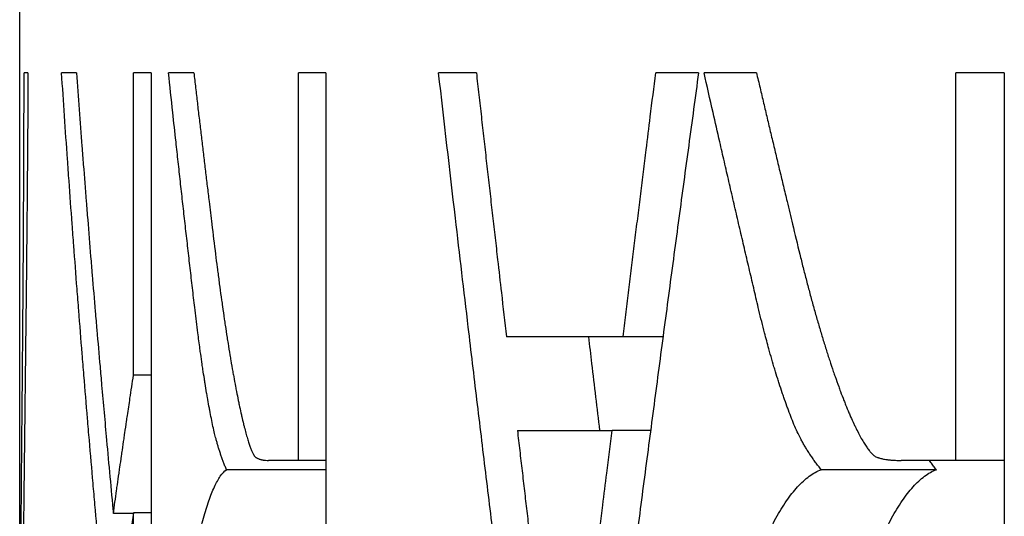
# Model space of a CAD drawing. Header units: millimetres. Extents: x 226749 to 325316, y -44191 to 40236.
# Tile 126 of 164: x 294112.74 to 294116.69, y 13238.53 to 13240.52. Entities that reach past the tile are written whole.
import ezdxf

# ---------------------------------------------------------------- set-up
doc = ezdxf.new("R2010")
doc.units = ezdxf.units.MM
doc.header["$LTSCALE"] = 100
doc.layers.add('K_URZĄDZENIA', color=4, linetype='Continuous')

# ---------------------------------------------------------------- blocks, each defined once
blk = doc.blocks.new('ZBIORNIK_RZUT')
at = {"layer": 'K_URZĄDZENIA'}
for p, q in [((148933.7861, 96511.6861), (148933.7861, 96511.4915)), ((148933.7861, 96511.6861), (148937.2861, 96511.6861)), ((148935.3414, 96511.6861), (148935.3414, 96511.4915)), ((148935.3414, 96511.4915), (148933.7861, 96511.4915)), ((148935.3414, 96511.4915), (148935.3414, 96511.2724)), ((148935.3788, 96511.4137), (148935.3788, 96510.9522)), ((148933.7861, 96510.6927), (148933.7861, 96510.4826)), ((148933.7861, 96510.4607), (148933.7861, 96510.2891)), ((148934.8452, 96510.3181), (148934.8452, 96510.1586)), ((148935.2214, 96510.2684), (148935.2214, 96510.1141)), ((148934.8452, 96510.1586), (148934.8452, 96509.6908)), ((148935.2214, 96509.7346), (148935.2214, 96510.1141)), ((148933.7861, 96509.5702), (148933.7861, 96509.4187)), ((148933.7861, 96508.9666), (148933.7861, 96508.8574)), ((148933.7861, 96508.9666), (148937.2861, 96508.9666)), ((148935.3414, 96508.9666), (148935.3414, 96508.8574)), ((148935.3788, 96508.9666), (148935.3788, 96508.5685)), ((148935.3414, 96508.8574), (148933.7861, 96508.8574)), ((148935.3414, 96508.8574), (148935.3414, 96508.7376)), ((148933.7861, 96508.4376), (148933.7861, 96508.3361)), ((148933.7861, 96508.2668), (148933.7861, 96508.1959)), ((148933.7861, 96508.2668), (148937.2861, 96508.2668)), ((148934.9999, 96508.2668), (148934.9999, 96508.1959)), ((148935.5522, 96508.2668), (148935.5522, 96508.1959)), ((148934.9999, 96508.1959), (148933.7861, 96508.1959)), ((148937.2861, 96508.1959), (148935.5522, 96508.1959)), ((148935.5548, 96508.1955), (148935.5548, 96508.1152)), ((148933.7861, 96507.967), (148933.7861, 96507.9078)), ((148933.7861, 96507.7727), (148933.7861, 96507.7574)), ((148936.7637, 96507.7398), (148923.8475, 96507.7398))]:
    blk.add_line(p, q, dxfattribs=at)
for points, knots in [([(148935.3788, 96511.4137), (148935.3739, 96511.4099), (148935.369, 96511.4061), (148935.3641, 96511.4024), (148935.3592, 96511.3988), (148935.3543, 96511.3952), (148935.3495, 96511.3917), (148935.347, 96511.3899), (148935.3446, 96511.3882), (148935.3422, 96511.3864), (148935.3419, 96511.3862), (148935.3417, 96511.3861), (148935.3414, 96511.3859)], [0, 0, 0, 0, 0.0833333, 0.0833333, 0.0833333, 0.1666667, 0.1666667, 0.1666667, 0.2083333, 0.2083333, 0.2083333, 0.2128074, 0.2128074, 0.2128074, 0.2128074]), ([(148935.7416, 96511.16), (148935.7261, 96511.1656), (148935.7109, 96511.1715), (148935.696, 96511.1775), (148935.6814, 96511.1834), (148935.667, 96511.1894), (148935.653, 96511.1956), (148935.625, 96511.208), (148935.5984, 96511.221), (148935.5735, 96511.2345), (148935.561, 96511.2412), (148935.549, 96511.2481), (148935.5375, 96511.2551), (148935.5144, 96511.269), (148935.4932, 96511.2834), (148935.4742, 96511.2981), (148935.4647, 96511.3055), (148935.4558, 96511.3129), (148935.4474, 96511.3205), (148935.4308, 96511.3355), (148935.4165, 96511.3509), (148935.4049, 96511.3665), (148935.3934, 96511.382), (148935.3845, 96511.3978), (148935.3788, 96511.4137)], [0.4993919, 0.4993919, 0.4993919, 0.4993919, 0.5416667, 0.5416667, 0.5416667, 0.5833333, 0.5833333, 0.5833333, 0.6666667, 0.6666667, 0.6666667, 0.7083333, 0.7083333, 0.7083333, 0.7916667, 0.7916667, 0.7916667, 0.8333333, 0.8333333, 0.8333333, 0.9166667, 0.9166667, 0.9166667, 1, 1, 1, 1]), ([(148935.3254, 96511.169), (148935.3263, 96511.1708), (148935.3271, 96511.1726), (148935.328, 96511.1746), (148935.3288, 96511.1765), (148935.3295, 96511.1786), (148935.3303, 96511.1807), (148935.3307, 96511.1818), (148935.331, 96511.1828), (148935.3314, 96511.184), (148935.3321, 96511.1862), (148935.3327, 96511.1885), (148935.3334, 96511.1909), (148935.3337, 96511.1921), (148935.334, 96511.1933), (148935.3343, 96511.1946), (148935.3349, 96511.1971), (148935.3354, 96511.1997), (148935.336, 96511.2024), (148935.3362, 96511.2037), (148935.3365, 96511.2051), (148935.3367, 96511.2064), (148935.3372, 96511.2092), (148935.3376, 96511.2121), (148935.338, 96511.2151), (148935.3382, 96511.2165), (148935.3384, 96511.218), (148935.3386, 96511.2196), (148935.339, 96511.2226), (148935.3393, 96511.2258), (148935.3396, 96511.229), (148935.3398, 96511.2306), (148935.3399, 96511.2323), (148935.34, 96511.234), (148935.3404, 96511.239), (148935.3407, 96511.2442), (148935.341, 96511.2496), (148935.3413, 96511.2568), (148935.3414, 96511.2644), (148935.3414, 96511.2724)], [0, 0, 0, 0, 0.083333, 0.083333, 0.083333, 0.166667, 0.166667, 0.166667, 0.208333, 0.208333, 0.208333, 0.291667, 0.291667, 0.291667, 0.333333, 0.333333, 0.333333, 0.416667, 0.416667, 0.416667, 0.458333, 0.458333, 0.458333, 0.541667, 0.541667, 0.541667, 0.583333, 0.583333, 0.583333, 0.666667, 0.666667, 0.666667, 0.708333, 0.708333, 0.708333, 0.833333, 0.833333, 0.833333, 1, 1, 1, 1]), ([(148934.5144, 96510.8665), (148934.5319, 96510.8708), (148934.5495, 96510.8752), (148934.567, 96510.8796), (148934.5846, 96510.884), (148934.6021, 96510.8885), (148934.6196, 96510.8931), (148934.6284, 96510.8953), (148934.6371, 96510.8976), (148934.6459, 96510.8999), (148934.6633, 96510.9046), (148934.6807, 96510.9092), (148934.6979, 96510.9139), (148934.7065, 96510.9163), (148934.7151, 96510.9186), (148934.7236, 96510.921), (148934.7407, 96510.9258), (148934.7576, 96510.9305), (148934.7744, 96510.9353), (148934.7827, 96510.9377), (148934.791, 96510.9402), (148934.7993, 96510.9426), (148934.8158, 96510.9474), (148934.8321, 96510.9522), (148934.8481, 96510.9571), (148934.8561, 96510.9595), (148934.8641, 96510.962), (148934.872, 96510.9644), (148934.8877, 96510.9693), (148934.9032, 96510.9741), (148934.9183, 96510.979), (148934.9259, 96510.9814), (148934.9334, 96510.9838), (148934.9408, 96510.9863), (148934.9556, 96510.9911), (148934.9701, 96510.9959), (148934.9843, 96511.0008), (148934.9913, 96511.0032), (148934.9983, 96511.0056), (148935.0052, 96511.008), (148935.0189, 96511.0128), (148935.0323, 96511.0175), (148935.0453, 96511.0223), (148935.0518, 96511.0246), (148935.0581, 96511.027), (148935.0644, 96511.0293), (148935.077, 96511.034), (148935.0892, 96511.0387), (148935.1009, 96511.0433), (148935.1067, 96511.0456), (148935.1125, 96511.0478), (148935.1182, 96511.0501), (148935.1294, 96511.0547), (148935.1403, 96511.0591), (148935.1507, 96511.0636), (148935.1559, 96511.0658), (148935.161, 96511.068), (148935.166, 96511.0702), (148935.1759, 96511.0745), (148935.1854, 96511.0788), (148935.1944, 96511.083), (148935.1989, 96511.0851), (148935.2033, 96511.0872), (148935.2076, 96511.0893), (148935.2162, 96511.0934), (148935.2243, 96511.0975), (148935.2319, 96511.1015), (148935.2357, 96511.1034), (148935.2394, 96511.1054), (148935.243, 96511.1073), (148935.2502, 96511.1112), (148935.2569, 96511.115), (148935.2631, 96511.1187), (148935.2662, 96511.1205), (148935.2692, 96511.1223), (148935.2721, 96511.1241), (148935.2778, 96511.1277), (148935.2831, 96511.1312), (148935.288, 96511.1345), (148935.2904, 96511.1362), (148935.2927, 96511.1379), (148935.2949, 96511.1395), (148935.2993, 96511.1427), (148935.3033, 96511.1458), (148935.3068, 96511.1489), (148935.3086, 96511.1504), (148935.3102, 96511.1518), (148935.3118, 96511.1533), (148935.3141, 96511.1554), (148935.3162, 96511.1575), (148935.318, 96511.1595), (148935.3186, 96511.1602), (148935.3192, 96511.1609), (148935.3198, 96511.1615), (148935.3209, 96511.1628), (148935.322, 96511.1641), (148935.3229, 96511.1654), (148935.3238, 96511.1666), (148935.3247, 96511.1678), (148935.3254, 96511.169)], [0, 0, 0, 0, 0.041667, 0.041667, 0.041667, 0.083333, 0.083333, 0.083333, 0.104167, 0.104167, 0.104167, 0.145833, 0.145833, 0.145833, 0.166667, 0.166667, 0.166667, 0.208333, 0.208333, 0.208333, 0.229167, 0.229167, 0.229167, 0.270833, 0.270833, 0.270833, 0.291667, 0.291667, 0.291667, 0.333333, 0.333333, 0.333333, 0.354167, 0.354167, 0.354167, 0.395833, 0.395833, 0.395833, 0.416667, 0.416667, 0.416667, 0.458333, 0.458333, 0.458333, 0.479167, 0.479167, 0.479167, 0.520833, 0.520833, 0.520833, 0.541667, 0.541667, 0.541667, 0.583333, 0.583333, 0.583333, 0.604167, 0.604167, 0.604167, 0.645833, 0.645833, 0.645833, 0.666667, 0.666667, 0.666667, 0.708333, 0.708333, 0.708333, 0.729167, 0.729167, 0.729167, 0.770833, 0.770833, 0.770833, 0.791667, 0.791667, 0.791667, 0.833333, 0.833333, 0.833333, 0.854167, 0.854167, 0.854167, 0.895833, 0.895833, 0.895833, 0.916667, 0.916667, 0.916667, 0.947917, 0.947917, 0.947917, 0.958333, 0.958333, 0.958333, 0.979167, 0.979167, 0.979167, 1, 1, 1, 1]), ([(148935.3788, 96510.9522), (148935.3739, 96510.9483), (148935.369, 96510.9445), (148935.3641, 96510.9408), (148935.3592, 96510.9371), (148935.3543, 96510.9334), (148935.3495, 96510.9299), (148935.347, 96510.9281), (148935.3446, 96510.9263), (148935.3422, 96510.9246), (148935.3373, 96510.9211), (148935.3325, 96510.9177), (148935.3276, 96510.9144), (148935.3252, 96510.9127), (148935.3228, 96510.9111), (148935.3204, 96510.9094), (148935.3155, 96510.9062), (148935.3107, 96510.903), (148935.3059, 96510.8999), (148935.3034, 96510.8984), (148935.301, 96510.8969), (148935.2986, 96510.8953), (148935.2938, 96510.8923), (148935.289, 96510.8894), (148935.2842, 96510.8865), (148935.2818, 96510.8851), (148935.2794, 96510.8837), (148935.277, 96510.8823), (148935.2722, 96510.8795), (148935.2674, 96510.8768), (148935.2626, 96510.8742), (148935.2602, 96510.8729), (148935.2578, 96510.8716), (148935.2554, 96510.8703), (148935.2482, 96510.8665), (148935.241, 96510.8628), (148935.2339, 96510.8593), (148935.2243, 96510.8547), (148935.2148, 96510.8503), (148935.2054, 96510.8463)], [0, 0, 0, 0, 0.083333, 0.083333, 0.083333, 0.166667, 0.166667, 0.166667, 0.208333, 0.208333, 0.208333, 0.291667, 0.291667, 0.291667, 0.333333, 0.333333, 0.333333, 0.416667, 0.416667, 0.416667, 0.458333, 0.458333, 0.458333, 0.541667, 0.541667, 0.541667, 0.583333, 0.583333, 0.583333, 0.666667, 0.666667, 0.666667, 0.708333, 0.708333, 0.708333, 0.833333, 0.833333, 0.833333, 1, 1, 1, 1]), ([(148936.3311, 96510.5843), (148936.3156, 96510.5843), (148936.2998, 96510.5846), (148936.2838, 96510.5852), (148936.2678, 96510.5858), (148936.2516, 96510.5866), (148936.2352, 96510.5878), (148936.2271, 96510.5884), (148936.2189, 96510.589), (148936.2106, 96510.5898), (148936.1859, 96510.5919), (148936.1609, 96510.5947), (148936.1357, 96510.5981), (148936.1189, 96510.6003), (148936.1021, 96510.6028), (148936.0852, 96510.6056), (148936.0514, 96510.6111), (148936.0176, 96510.6176), (148935.9839, 96510.6249), (148935.9671, 96510.6286), (148935.9503, 96510.6325), (148935.9336, 96510.6366), (148935.9003, 96510.6449), (148935.8673, 96510.654), (148935.8351, 96510.6638), (148935.819, 96510.6688), (148935.803, 96510.6739), (148935.7873, 96510.6792), (148935.7559, 96510.6898), (148935.7254, 96510.7011), (148935.696, 96510.7131), (148935.6814, 96510.719), (148935.667, 96510.7252), (148935.653, 96510.7314), (148935.625, 96510.744), (148935.5984, 96510.7571), (148935.5735, 96510.7708), (148935.561, 96510.7776), (148935.549, 96510.7845), (148935.5375, 96510.7916), (148935.5144, 96510.8057), (148935.4932, 96510.8203), (148935.4742, 96510.8352), (148935.4647, 96510.8426), (148935.4558, 96510.8502), (148935.4474, 96510.8578), (148935.4308, 96510.8731), (148935.4165, 96510.8886), (148935.4049, 96510.9044), (148935.3934, 96510.9201), (148935.3845, 96510.9361), (148935.3788, 96510.9522)], [0, 0, 0, 0, 0.041667, 0.041667, 0.041667, 0.083333, 0.083333, 0.083333, 0.104167, 0.104167, 0.104167, 0.166667, 0.166667, 0.166667, 0.208333, 0.208333, 0.208333, 0.291667, 0.291667, 0.291667, 0.333333, 0.333333, 0.333333, 0.416667, 0.416667, 0.416667, 0.458333, 0.458333, 0.458333, 0.541667, 0.541667, 0.541667, 0.583333, 0.583333, 0.583333, 0.666667, 0.666667, 0.666667, 0.708333, 0.708333, 0.708333, 0.791667, 0.791667, 0.791667, 0.833333, 0.833333, 0.833333, 0.916667, 0.916667, 0.916667, 1, 1, 1, 1]), ([(148933.7861, 96510.6927), (148933.8064, 96510.6974), (148933.8266, 96510.7022), (148933.8468, 96510.707), (148933.8671, 96510.7117), (148933.8873, 96510.7165), (148933.9075, 96510.7213), (148933.9176, 96510.7237), (148933.9278, 96510.7261), (148933.9379, 96510.7285), (148933.9581, 96510.7333), (148933.9783, 96510.7381), (148933.9986, 96510.7429), (148934.0087, 96510.7453), (148934.0188, 96510.7477), (148934.0289, 96510.7501), (148934.0491, 96510.7549), (148934.0694, 96510.7597), (148934.0896, 96510.7645), (148934.0997, 96510.7669), (148934.1098, 96510.7693), (148934.1199, 96510.7718), (148934.1402, 96510.7766), (148934.1604, 96510.7814), (148934.1806, 96510.7862), (148934.1907, 96510.7887), (148934.2009, 96510.7911), (148934.211, 96510.7935), (148934.2312, 96510.7983), (148934.2514, 96510.8032), (148934.2717, 96510.808), (148934.2818, 96510.8105), (148934.2919, 96510.8129), (148934.302, 96510.8153), (148934.3324, 96510.8226), (148934.3627, 96510.8299), (148934.393, 96510.8372), (148934.4335, 96510.847), (148934.474, 96510.8567), (148934.5144, 96510.8665)], [0, 0, 0, 0, 0.00719687, 0.00719687, 0.00719687, 0.01439375, 0.01439375, 0.01439375, 0.01799219, 0.01799219, 0.01799219, 0.02518906, 0.02518906, 0.02518906, 0.0287875, 0.0287875, 0.0287875, 0.03598437, 0.03598437, 0.03598437, 0.03958281, 0.03958281, 0.03958281, 0.04677969, 0.04677969, 0.04677969, 0.05037812, 0.05037812, 0.05037812, 0.057575, 0.057575, 0.057575, 0.06117344, 0.06117344, 0.06117344, 0.07196875, 0.07196875, 0.07196875, 0.0863625, 0.0863625, 0.0863625, 0.0863625]), ([(148935.2054, 96510.8463), (148935.195, 96510.842), (148935.1844, 96510.8378), (148935.1736, 96510.8336), (148935.1628, 96510.8294), (148935.1518, 96510.8252), (148935.1405, 96510.821), (148935.1349, 96510.8189), (148935.1292, 96510.8168), (148935.1235, 96510.8147), (148935.112, 96510.8106), (148935.1004, 96510.8065), (148935.0885, 96510.8024), (148935.0825, 96510.8003), (148935.0765, 96510.7983), (148935.0705, 96510.7962), (148935.0584, 96510.7921), (148935.0461, 96510.7881), (148935.0335, 96510.784), (148935.0273, 96510.782), (148935.0209, 96510.78), (148935.0146, 96510.778), (148935.0018, 96510.774), (148934.9888, 96510.77), (148934.9757, 96510.766), (148934.9691, 96510.764), (148934.9624, 96510.7621), (148934.9557, 96510.7601), (148934.9423, 96510.7561), (148934.9287, 96510.7522), (148934.9149, 96510.7483), (148934.908, 96510.7464), (148934.901, 96510.7444), (148934.894, 96510.7425), (148934.8729, 96510.7367), (148934.8513, 96510.7309), (148934.8293, 96510.7252), (148934.7999, 96510.7175), (148934.7696, 96510.71), (148934.7385, 96510.7025)], [0, 0, 0, 0, 0.083333, 0.083333, 0.083333, 0.166667, 0.166667, 0.166667, 0.208333, 0.208333, 0.208333, 0.291667, 0.291667, 0.291667, 0.333333, 0.333333, 0.333333, 0.416667, 0.416667, 0.416667, 0.458333, 0.458333, 0.458333, 0.541667, 0.541667, 0.541667, 0.583333, 0.583333, 0.583333, 0.666667, 0.666667, 0.666667, 0.708333, 0.708333, 0.708333, 0.833333, 0.833333, 0.833333, 1, 1, 1, 1]), ([(148934.7385, 96510.7025), (148934.7121, 96510.6963), (148934.6856, 96510.6901), (148934.6591, 96510.6839), (148934.6327, 96510.6777), (148934.6062, 96510.6715), (148934.5798, 96510.6653), (148934.5666, 96510.6622), (148934.5533, 96510.6591), (148934.5401, 96510.656), (148934.5136, 96510.6498), (148934.4872, 96510.6437), (148934.4607, 96510.6375), (148934.4475, 96510.6344), (148934.4343, 96510.6314), (148934.4211, 96510.6283), (148934.3946, 96510.6221), (148934.3681, 96510.616), (148934.3417, 96510.6099), (148934.3285, 96510.6068), (148934.3152, 96510.6038), (148934.302, 96510.6007), (148934.2756, 96510.5946), (148934.2491, 96510.5885), (148934.2226, 96510.5824), (148934.2094, 96510.5793), (148934.1962, 96510.5763), (148934.183, 96510.5732), (148934.1565, 96510.5671), (148934.1301, 96510.561), (148934.1036, 96510.555), (148934.0904, 96510.5519), (148934.0771, 96510.5489), (148934.0639, 96510.5459), (148934.0242, 96510.5368), (148933.9846, 96510.5277), (148933.9449, 96510.5187), (148933.892, 96510.5066), (148933.8391, 96510.4946), (148933.7861, 96510.4826)], [0, 0, 0, 0, 0.0094049, 0.0094049, 0.0094049, 0.0188097, 0.0188097, 0.0188097, 0.0235122, 0.0235122, 0.0235122, 0.032917, 0.032917, 0.032917, 0.0376195, 0.0376195, 0.0376195, 0.0470243, 0.0470243, 0.0470243, 0.0517268, 0.0517268, 0.0517268, 0.0611317, 0.0611317, 0.0611317, 0.0658341, 0.0658341, 0.0658341, 0.075239, 0.075239, 0.075239, 0.0799414, 0.0799414, 0.0799414, 0.0940487, 0.0940487, 0.0940487, 0.1128584, 0.1128584, 0.1128584, 0.1128584]), ([(148933.7861, 96510.4607), (148933.8834, 96510.4475), (148933.9806, 96510.4343), (148934.0778, 96510.4211), (148934.175, 96510.4079), (148934.2723, 96510.3948), (148934.3695, 96510.3817), (148934.4181, 96510.3752), (148934.4667, 96510.3687), (148934.5153, 96510.3621), (148934.6125, 96510.3491), (148934.7098, 96510.3361), (148934.807, 96510.3232), (148934.8556, 96510.3167), (148934.9042, 96510.3103), (148934.9528, 96510.3038), (148935.05, 96510.291), (148935.1473, 96510.2781), (148935.2445, 96510.2653), (148935.2931, 96510.2589), (148935.3417, 96510.2525), (148935.3903, 96510.2462), (148935.4875, 96510.2334), (148935.5848, 96510.2207), (148935.682, 96510.2081), (148935.7306, 96510.2017), (148935.7792, 96510.1954), (148935.8278, 96510.1891), (148935.925, 96510.1765), (148936.0223, 96510.164), (148936.1195, 96510.1515), (148936.1681, 96510.1452), (148936.2167, 96510.139), (148936.2653, 96510.1327), (148936.3625, 96510.1203), (148936.4598, 96510.1079), (148936.557, 96510.0955), (148936.6056, 96510.0893), (148936.6542, 96510.0831), (148936.7028, 96510.077), (148936.8, 96510.0646), (148936.8973, 96510.0524), (148936.9945, 96510.0401), (148937.0917, 96510.0279), (148937.1889, 96510.0157), (148937.2861, 96510.0036)], [0, 0, 0, 0, 0.0312447, 0.0312447, 0.0312447, 0.0624894, 0.0624894, 0.0624894, 0.0781117, 0.0781117, 0.0781117, 0.1093564, 0.1093564, 0.1093564, 0.1249787, 0.1249787, 0.1249787, 0.1562234, 0.1562234, 0.1562234, 0.1718457, 0.1718457, 0.1718457, 0.2030904, 0.2030904, 0.2030904, 0.2187128, 0.2187128, 0.2187128, 0.2499574, 0.2499574, 0.2499574, 0.2655798, 0.2655798, 0.2655798, 0.2968245, 0.2968245, 0.2968245, 0.3124468, 0.3124468, 0.3124468, 0.3436915, 0.3436915, 0.3436915, 0.3749362, 0.3749362, 0.3749362, 0.3749362]), ([(148934.8452, 96510.1586), (148934.8158, 96510.1622), (148934.7864, 96510.1658), (148934.757, 96510.1694), (148934.7275, 96510.1729), (148934.6981, 96510.1765), (148934.6687, 96510.1801), (148934.654, 96510.1819), (148934.6393, 96510.1837), (148934.6246, 96510.1855), (148934.5952, 96510.1891), (148934.5657, 96510.1927), (148934.5363, 96510.1963), (148934.5216, 96510.1981), (148934.5069, 96510.1999), (148934.4922, 96510.2017), (148934.4628, 96510.2054), (148934.4334, 96510.209), (148934.4039, 96510.2126), (148934.3892, 96510.2144), (148934.3745, 96510.2162), (148934.3598, 96510.218), (148934.3304, 96510.2216), (148934.301, 96510.2253), (148934.2716, 96510.2289), (148934.2568, 96510.2307), (148934.2421, 96510.2325), (148934.2274, 96510.2343), (148934.198, 96510.238), (148934.1686, 96510.2416), (148934.1392, 96510.2453), (148934.1245, 96510.2471), (148934.1098, 96510.2489), (148934.095, 96510.2507), (148934.0509, 96510.2562), (148934.0068, 96510.2617), (148933.9627, 96510.2671), (148933.9038, 96510.2745), (148933.845, 96510.2818), (148933.7861, 96510.2891)], [0, 0, 0, 0, 0.0093882, 0.0093882, 0.0093882, 0.0187764, 0.0187764, 0.0187764, 0.0234706, 0.0234706, 0.0234706, 0.0328588, 0.0328588, 0.0328588, 0.0375529, 0.0375529, 0.0375529, 0.0469411, 0.0469411, 0.0469411, 0.0516352, 0.0516352, 0.0516352, 0.0610235, 0.0610235, 0.0610235, 0.0657176, 0.0657176, 0.0657176, 0.0751058, 0.0751058, 0.0751058, 0.0797999, 0.0797999, 0.0797999, 0.0938822, 0.0938822, 0.0938822, 0.1126587, 0.1126587, 0.1126587, 0.1126587]), ([(148936.2484, 96509.9872), (148936.2199, 96509.9907), (148936.1914, 96509.9941), (148936.1628, 96509.9976), (148936.1343, 96510.0011), (148936.1058, 96510.0046), (148936.0772, 96510.0081), (148936.063, 96510.0098), (148936.0487, 96510.0116), (148936.0344, 96510.0133), (148936.0059, 96510.0168), (148935.9774, 96510.0203), (148935.9489, 96510.0238), (148935.9346, 96510.0256), (148935.9203, 96510.0273), (148935.9061, 96510.0291), (148935.8775, 96510.0326), (148935.849, 96510.0361), (148935.8205, 96510.0396), (148935.8062, 96510.0414), (148935.7919, 96510.0432), (148935.7777, 96510.0449), (148935.7492, 96510.0484), (148935.7206, 96510.052), (148935.6921, 96510.0555), (148935.6778, 96510.0573), (148935.6636, 96510.059), (148935.6493, 96510.0608), (148935.6208, 96510.0643), (148935.5922, 96510.0679), (148935.5637, 96510.0714), (148935.5494, 96510.0732), (148935.5352, 96510.0749), (148935.5209, 96510.0767), (148935.4781, 96510.082), (148935.4353, 96510.0874), (148935.3925, 96510.0927), (148935.3355, 96510.0998), (148935.2784, 96510.1069), (148935.2214, 96510.1141)], [0, 0, 0, 0, 0.0091457, 0.0091457, 0.0091457, 0.0182914, 0.0182914, 0.0182914, 0.0228643, 0.0228643, 0.0228643, 0.03201, 0.03201, 0.03201, 0.0365828, 0.0365828, 0.0365828, 0.0457285, 0.0457285, 0.0457285, 0.0503014, 0.0503014, 0.0503014, 0.0594471, 0.0594471, 0.0594471, 0.06402, 0.06402, 0.06402, 0.0731657, 0.0731657, 0.0731657, 0.0777385, 0.0777385, 0.0777385, 0.0914571, 0.0914571, 0.0914571, 0.1097485, 0.1097485, 0.1097485, 0.1097485]), ([(148935.2214, 96510.0651), (148935.1318, 96510.0545), (148935.0423, 96510.0439), (148934.9528, 96510.0334), (148934.9169, 96510.0292), (148934.8811, 96510.025), (148934.8452, 96510.0208)], [0.22304494, 0.22304494, 0.22304494, 0.22304494, 0.25205423, 0.25205423, 0.25205423, 0.26367716, 0.26367716, 0.26367716, 0.26367716]), ([(148935.2214, 96509.7346), (148935.2483, 96509.7377), (148935.2753, 96509.7408), (148935.3023, 96509.744), (148935.3293, 96509.7471), (148935.3562, 96509.7502), (148935.3832, 96509.7534), (148935.3967, 96509.755), (148935.4102, 96509.7565), (148935.4237, 96509.7581), (148935.4506, 96509.7612), (148935.4776, 96509.7644), (148935.5046, 96509.7675), (148935.5181, 96509.7691), (148935.5316, 96509.7707), (148935.545, 96509.7722), (148935.572, 96509.7754), (148935.599, 96509.7786), (148935.626, 96509.7817), (148935.6394, 96509.7833), (148935.6529, 96509.7849), (148935.6664, 96509.7865), (148935.6934, 96509.7896), (148935.7204, 96509.7928), (148935.7473, 96509.796), (148935.7608, 96509.7975), (148935.7743, 96509.7991), (148935.7878, 96509.8007), (148935.8148, 96509.8039), (148935.8417, 96509.8071), (148935.8687, 96509.8102), (148935.8822, 96509.8118), (148935.8957, 96509.8134), (148935.9092, 96509.815), (148935.9362, 96509.8182), (148935.9631, 96509.8214), (148935.9901, 96509.8246), (148936.0036, 96509.8262), (148936.0171, 96509.8278), (148936.0306, 96509.8294), (148936.0575, 96509.8326), (148936.0845, 96509.8358), (148936.1115, 96509.839), (148936.1384, 96509.8422), (148936.1654, 96509.8454), (148936.1924, 96509.8486)], [0, 0, 0, 0, 0.008654, 0.008654, 0.008654, 0.017308, 0.017308, 0.017308, 0.021635, 0.021635, 0.021635, 0.030289, 0.030289, 0.030289, 0.034616, 0.034616, 0.034616, 0.04327, 0.04327, 0.04327, 0.047597, 0.047597, 0.047597, 0.056251, 0.056251, 0.056251, 0.060578, 0.060578, 0.060578, 0.069232, 0.069232, 0.069232, 0.073559, 0.073559, 0.073559, 0.0822129, 0.0822129, 0.0822129, 0.0865399, 0.0865399, 0.0865399, 0.0951939, 0.0951939, 0.0951939, 0.1038479, 0.1038479, 0.1038479, 0.1038479]), ([(148937.2861, 96509.8436), (148937.1889, 96509.8311), (148937.0917, 96509.8187), (148936.9945, 96509.8064), (148936.8973, 96509.794), (148936.8, 96509.7817), (148936.7028, 96509.7695), (148936.6542, 96509.7634), (148936.6056, 96509.7573), (148936.557, 96509.7512), (148936.4598, 96509.739), (148936.3625, 96509.7269), (148936.2653, 96509.7148), (148936.2167, 96509.7088), (148936.1681, 96509.7028), (148936.1195, 96509.6968), (148936.0223, 96509.6847), (148935.925, 96509.6728), (148935.8278, 96509.6609), (148935.7792, 96509.6549), (148935.7306, 96509.649), (148935.682, 96509.643), (148935.5848, 96509.6312), (148935.4875, 96509.6194), (148935.3903, 96509.6076), (148935.3417, 96509.6018), (148935.2931, 96509.5959), (148935.2445, 96509.5901), (148935.1473, 96509.5784), (148935.05, 96509.5667), (148934.9528, 96509.5551), (148934.9042, 96509.5493), (148934.8556, 96509.5436), (148934.807, 96509.5378), (148934.6611, 96509.5205), (148934.5153, 96509.5033), (148934.3695, 96509.4863), (148934.175, 96509.4635), (148933.9806, 96509.441), (148933.7861, 96509.4187)], [0, 0, 0, 0, 0.0315068, 0.0315068, 0.0315068, 0.0630136, 0.0630136, 0.0630136, 0.0787669, 0.0787669, 0.0787669, 0.1102737, 0.1102737, 0.1102737, 0.1260271, 0.1260271, 0.1260271, 0.1575339, 0.1575339, 0.1575339, 0.1732873, 0.1732873, 0.1732873, 0.2047941, 0.2047941, 0.2047941, 0.2205475, 0.2205475, 0.2205475, 0.2520542, 0.2520542, 0.2520542, 0.2678076, 0.2678076, 0.2678076, 0.3150678, 0.3150678, 0.3150678, 0.3780814, 0.3780814, 0.3780814, 0.3780814]), ([(148933.7861, 96509.5702), (148933.8156, 96509.5735), (148933.845, 96509.5768), (148933.8744, 96509.5801), (148933.9038, 96509.5834), (148933.9332, 96509.5867), (148933.9627, 96509.5901), (148933.9774, 96509.5917), (148933.9921, 96509.5934), (148934.0068, 96509.595), (148934.0362, 96509.5984), (148934.0656, 96509.6017), (148934.095, 96509.605), (148934.1098, 96509.6067), (148934.1245, 96509.6083), (148934.1392, 96509.61), (148934.1686, 96509.6133), (148934.198, 96509.6167), (148934.2274, 96509.62), (148934.2421, 96509.6217), (148934.2568, 96509.6234), (148934.2716, 96509.625), (148934.301, 96509.6284), (148934.3304, 96509.6317), (148934.3598, 96509.6351), (148934.3745, 96509.6368), (148934.3892, 96509.6384), (148934.4039, 96509.6401), (148934.4334, 96509.6435), (148934.4628, 96509.6468), (148934.4922, 96509.6502), (148934.5069, 96509.6519), (148934.5216, 96509.6536), (148934.5363, 96509.6553), (148934.5804, 96509.6603), (148934.6246, 96509.6654), (148934.6687, 96509.6705), (148934.7275, 96509.6772), (148934.7864, 96509.684), (148934.8452, 96509.6908)], [0, 0, 0, 0, 0.0094503, 0.0094503, 0.0094503, 0.0189007, 0.0189007, 0.0189007, 0.0236259, 0.0236259, 0.0236259, 0.0330762, 0.0330762, 0.0330762, 0.0378014, 0.0378014, 0.0378014, 0.0472517, 0.0472517, 0.0472517, 0.0519769, 0.0519769, 0.0519769, 0.0614272, 0.0614272, 0.0614272, 0.0661524, 0.0661524, 0.0661524, 0.0756028, 0.0756028, 0.0756028, 0.0803279, 0.0803279, 0.0803279, 0.0945034, 0.0945034, 0.0945034, 0.1134041, 0.1134041, 0.1134041, 0.1134041]), ([(148935.3254, 96508.6821), (148935.3263, 96508.683), (148935.3271, 96508.684), (148935.328, 96508.6851), (148935.3288, 96508.6861), (148935.3295, 96508.6872), (148935.3303, 96508.6883), (148935.3307, 96508.6889), (148935.331, 96508.6895), (148935.3314, 96508.6901), (148935.3321, 96508.6913), (148935.3327, 96508.6925), (148935.3334, 96508.6938), (148935.3337, 96508.6944), (148935.334, 96508.6951), (148935.3343, 96508.6957), (148935.3349, 96508.6971), (148935.3354, 96508.6985), (148935.336, 96508.6999), (148935.3362, 96508.7006), (148935.3365, 96508.7013), (148935.3367, 96508.7021), (148935.3372, 96508.7036), (148935.3376, 96508.7051), (148935.338, 96508.7067), (148935.3382, 96508.7075), (148935.3384, 96508.7083), (148935.3386, 96508.7091), (148935.339, 96508.7107), (148935.3393, 96508.7124), (148935.3396, 96508.7142), (148935.3398, 96508.715), (148935.3399, 96508.7159), (148935.34, 96508.7168), (148935.3404, 96508.7195), (148935.3407, 96508.7223), (148935.341, 96508.7252), (148935.3413, 96508.7291), (148935.3414, 96508.7332), (148935.3414, 96508.7376)], [0, 0, 0, 0, 0.083333, 0.083333, 0.083333, 0.166667, 0.166667, 0.166667, 0.208333, 0.208333, 0.208333, 0.291667, 0.291667, 0.291667, 0.333333, 0.333333, 0.333333, 0.416667, 0.416667, 0.416667, 0.458333, 0.458333, 0.458333, 0.541667, 0.541667, 0.541667, 0.583333, 0.583333, 0.583333, 0.666667, 0.666667, 0.666667, 0.708333, 0.708333, 0.708333, 0.833333, 0.833333, 0.833333, 1, 1, 1, 1]), ([(148934.5144, 96508.5246), (148934.5319, 96508.5268), (148934.5495, 96508.529), (148934.567, 96508.5313), (148934.5846, 96508.5335), (148934.6021, 96508.5358), (148934.6196, 96508.5382), (148934.6284, 96508.5393), (148934.6371, 96508.5405), (148934.6459, 96508.5417), (148934.6633, 96508.544), (148934.6807, 96508.5464), (148934.6979, 96508.5488), (148934.7065, 96508.55), (148934.7151, 96508.5513), (148934.7236, 96508.5525), (148934.7407, 96508.5549), (148934.7576, 96508.5574), (148934.7744, 96508.5598), (148934.7827, 96508.5611), (148934.791, 96508.5623), (148934.7993, 96508.5635), (148934.8158, 96508.566), (148934.8321, 96508.5685), (148934.8481, 96508.571), (148934.8561, 96508.5723), (148934.8641, 96508.5735), (148934.872, 96508.5748), (148934.8877, 96508.5773), (148934.9032, 96508.5798), (148934.9183, 96508.5823), (148934.9259, 96508.5836), (148934.9334, 96508.5848), (148934.9408, 96508.5861), (148934.9556, 96508.5886), (148934.9701, 96508.5911), (148934.9843, 96508.5936), (148934.9913, 96508.5949), (148934.9983, 96508.5961), (148935.0052, 96508.5974), (148935.0189, 96508.5999), (148935.0323, 96508.6023), (148935.0453, 96508.6048), (148935.0518, 96508.606), (148935.0581, 96508.6073), (148935.0644, 96508.6085), (148935.077, 96508.6109), (148935.0892, 96508.6134), (148935.1009, 96508.6158), (148935.1067, 96508.617), (148935.1125, 96508.6182), (148935.1182, 96508.6193), (148935.1294, 96508.6217), (148935.1403, 96508.6241), (148935.1507, 96508.6264), (148935.1559, 96508.6276), (148935.161, 96508.6287), (148935.166, 96508.6299), (148935.1759, 96508.6321), (148935.1854, 96508.6344), (148935.1944, 96508.6366), (148935.1989, 96508.6377), (148935.2033, 96508.6388), (148935.2076, 96508.6399), (148935.2162, 96508.6421), (148935.2243, 96508.6442), (148935.2319, 96508.6463), (148935.2357, 96508.6474), (148935.2394, 96508.6484), (148935.243, 96508.6494), (148935.2502, 96508.6515), (148935.2569, 96508.6535), (148935.2631, 96508.6554), (148935.2662, 96508.6564), (148935.2692, 96508.6573), (148935.2721, 96508.6583), (148935.2778, 96508.6602), (148935.2831, 96508.662), (148935.288, 96508.6638), (148935.2904, 96508.6647), (148935.2927, 96508.6656), (148935.2949, 96508.6664), (148935.2993, 96508.6681), (148935.3033, 96508.6698), (148935.3068, 96508.6714), (148935.3086, 96508.6722), (148935.3102, 96508.673), (148935.3118, 96508.6737), (148935.3141, 96508.6749), (148935.3162, 96508.676), (148935.318, 96508.6771), (148935.3186, 96508.6774), (148935.3192, 96508.6778), (148935.3198, 96508.6781), (148935.3209, 96508.6788), (148935.322, 96508.6795), (148935.3229, 96508.6802), (148935.3238, 96508.6808), (148935.3247, 96508.6815), (148935.3254, 96508.6821)], [0, 0, 0, 0, 0.041667, 0.041667, 0.041667, 0.083333, 0.083333, 0.083333, 0.104167, 0.104167, 0.104167, 0.145833, 0.145833, 0.145833, 0.166667, 0.166667, 0.166667, 0.208333, 0.208333, 0.208333, 0.229167, 0.229167, 0.229167, 0.270833, 0.270833, 0.270833, 0.291667, 0.291667, 0.291667, 0.333333, 0.333333, 0.333333, 0.354167, 0.354167, 0.354167, 0.395833, 0.395833, 0.395833, 0.416667, 0.416667, 0.416667, 0.458333, 0.458333, 0.458333, 0.479167, 0.479167, 0.479167, 0.520833, 0.520833, 0.520833, 0.541667, 0.541667, 0.541667, 0.583333, 0.583333, 0.583333, 0.604167, 0.604167, 0.604167, 0.645833, 0.645833, 0.645833, 0.666667, 0.666667, 0.666667, 0.708333, 0.708333, 0.708333, 0.729167, 0.729167, 0.729167, 0.770833, 0.770833, 0.770833, 0.791667, 0.791667, 0.791667, 0.833333, 0.833333, 0.833333, 0.854167, 0.854167, 0.854167, 0.895833, 0.895833, 0.895833, 0.916667, 0.916667, 0.916667, 0.947917, 0.947917, 0.947917, 0.958333, 0.958333, 0.958333, 0.979167, 0.979167, 0.979167, 1, 1, 1, 1]), ([(148935.3788, 96508.5685), (148935.3739, 96508.5665), (148935.369, 96508.5645), (148935.3641, 96508.5626), (148935.3592, 96508.5607), (148935.3543, 96508.5588), (148935.3495, 96508.557), (148935.347, 96508.5561), (148935.3446, 96508.5552), (148935.3422, 96508.5543), (148935.3373, 96508.5525), (148935.3325, 96508.5508), (148935.3276, 96508.5491), (148935.3252, 96508.5482), (148935.3228, 96508.5474), (148935.3204, 96508.5465), (148935.3155, 96508.5449), (148935.3107, 96508.5432), (148935.3059, 96508.5417), (148935.3034, 96508.5409), (148935.301, 96508.5401), (148935.2986, 96508.5393), (148935.2938, 96508.5378), (148935.289, 96508.5363), (148935.2842, 96508.5348), (148935.2818, 96508.5341), (148935.2794, 96508.5334), (148935.277, 96508.5327), (148935.2722, 96508.5313), (148935.2674, 96508.5299), (148935.2626, 96508.5285), (148935.2602, 96508.5279), (148935.2578, 96508.5272), (148935.2554, 96508.5266), (148935.2482, 96508.5246), (148935.241, 96508.5228), (148935.2339, 96508.521), (148935.2243, 96508.5186), (148935.2148, 96508.5164), (148935.2054, 96508.5144)], [0, 0, 0, 0, 0.083333, 0.083333, 0.083333, 0.166667, 0.166667, 0.166667, 0.208333, 0.208333, 0.208333, 0.291667, 0.291667, 0.291667, 0.333333, 0.333333, 0.333333, 0.416667, 0.416667, 0.416667, 0.458333, 0.458333, 0.458333, 0.541667, 0.541667, 0.541667, 0.583333, 0.583333, 0.583333, 0.666667, 0.666667, 0.666667, 0.708333, 0.708333, 0.708333, 0.833333, 0.833333, 0.833333, 1, 1, 1, 1]), ([(148936.3311, 96508.3847), (148936.3156, 96508.3847), (148936.2998, 96508.3849), (148936.2838, 96508.3852), (148936.2678, 96508.3854), (148936.2516, 96508.3859), (148936.2352, 96508.3864), (148936.2271, 96508.3867), (148936.2189, 96508.387), (148936.2106, 96508.3874), (148936.1859, 96508.3884), (148936.1609, 96508.3898), (148936.1357, 96508.3914), (148936.1189, 96508.3925), (148936.1021, 96508.3937), (148936.0852, 96508.395), (148936.0514, 96508.3977), (148936.0176, 96508.4008), (148935.9839, 96508.4044), (148935.9671, 96508.4062), (148935.9503, 96508.4081), (148935.9336, 96508.4101), (148935.9003, 96508.4142), (148935.8673, 96508.4186), (148935.8351, 96508.4234), (148935.819, 96508.4258), (148935.803, 96508.4284), (148935.7873, 96508.431), (148935.7559, 96508.4362), (148935.7254, 96508.4418), (148935.696, 96508.4477), (148935.6814, 96508.4506), (148935.667, 96508.4537), (148935.653, 96508.4568), (148935.625, 96508.463), (148935.5984, 96508.4696), (148935.5735, 96508.4764), (148935.561, 96508.4798), (148935.549, 96508.4833), (148935.5375, 96508.4868), (148935.5144, 96508.4939), (148935.4932, 96508.5012), (148935.4742, 96508.5088), (148935.4647, 96508.5125), (148935.4558, 96508.5164), (148935.4474, 96508.5202), (148935.4308, 96508.528), (148935.4165, 96508.5359), (148935.4049, 96508.5439), (148935.3934, 96508.552), (148935.3845, 96508.5602), (148935.3788, 96508.5685)], [0, 0, 0, 0, 0.041667, 0.041667, 0.041667, 0.083333, 0.083333, 0.083333, 0.104167, 0.104167, 0.104167, 0.166667, 0.166667, 0.166667, 0.208333, 0.208333, 0.208333, 0.291667, 0.291667, 0.291667, 0.333333, 0.333333, 0.333333, 0.416667, 0.416667, 0.416667, 0.458333, 0.458333, 0.458333, 0.541667, 0.541667, 0.541667, 0.583333, 0.583333, 0.583333, 0.666667, 0.666667, 0.666667, 0.708333, 0.708333, 0.708333, 0.791667, 0.791667, 0.791667, 0.833333, 0.833333, 0.833333, 0.916667, 0.916667, 0.916667, 1, 1, 1, 1]), ([(148933.7861, 96508.4376), (148933.8064, 96508.4399), (148933.8266, 96508.4423), (148933.8468, 96508.4447), (148933.8671, 96508.447), (148933.8873, 96508.4494), (148933.9075, 96508.4518), (148933.9176, 96508.4529), (148933.9278, 96508.4541), (148933.9379, 96508.4553), (148933.9581, 96508.4577), (148933.9783, 96508.4601), (148933.9986, 96508.4625), (148934.0087, 96508.4637), (148934.0188, 96508.4649), (148934.0289, 96508.4661), (148934.0491, 96508.4684), (148934.0694, 96508.4708), (148934.0896, 96508.4733), (148934.0997, 96508.4745), (148934.1098, 96508.4757), (148934.1199, 96508.4769), (148934.1402, 96508.4793), (148934.1604, 96508.4817), (148934.1806, 96508.4841), (148934.1907, 96508.4853), (148934.2009, 96508.4865), (148934.211, 96508.4878), (148934.2312, 96508.4902), (148934.2514, 96508.4926), (148934.2717, 96508.4951), (148934.2818, 96508.4963), (148934.2919, 96508.4975), (148934.302, 96508.4987), (148934.3324, 96508.5024), (148934.3627, 96508.5061), (148934.393, 96508.5098), (148934.4335, 96508.5147), (148934.474, 96508.5197), (148934.5144, 96508.5246)], [0, 0, 0, 0, 0.00719687, 0.00719687, 0.00719687, 0.01439375, 0.01439375, 0.01439375, 0.01799219, 0.01799219, 0.01799219, 0.02518906, 0.02518906, 0.02518906, 0.0287875, 0.0287875, 0.0287875, 0.03598437, 0.03598437, 0.03598437, 0.03958281, 0.03958281, 0.03958281, 0.04677969, 0.04677969, 0.04677969, 0.05037812, 0.05037812, 0.05037812, 0.057575, 0.057575, 0.057575, 0.06117344, 0.06117344, 0.06117344, 0.07196875, 0.07196875, 0.07196875, 0.0863625, 0.0863625, 0.0863625, 0.0863625]), ([(148935.2054, 96508.5144), (148935.195, 96508.5122), (148935.1844, 96508.5101), (148935.1736, 96508.5079), (148935.1628, 96508.5058), (148935.1518, 96508.5037), (148935.1405, 96508.5016), (148935.1349, 96508.5005), (148935.1292, 96508.4995), (148935.1235, 96508.4984), (148935.112, 96508.4964), (148935.1004, 96508.4943), (148935.0885, 96508.4922), (148935.0825, 96508.4912), (148935.0765, 96508.4902), (148935.0705, 96508.4891), (148935.0584, 96508.4871), (148935.0461, 96508.485), (148935.0335, 96508.483), (148935.0273, 96508.482), (148935.0209, 96508.481), (148935.0146, 96508.48), (148935.0018, 96508.478), (148934.9888, 96508.476), (148934.9757, 96508.474), (148934.9691, 96508.473), (148934.9624, 96508.472), (148934.9557, 96508.471), (148934.9423, 96508.4691), (148934.9287, 96508.4671), (148934.9149, 96508.4652), (148934.908, 96508.4642), (148934.901, 96508.4632), (148934.894, 96508.4623), (148934.8729, 96508.4594), (148934.8513, 96508.4565), (148934.8293, 96508.4537), (148934.7999, 96508.4499), (148934.7696, 96508.4461), (148934.7385, 96508.4425)], [0, 0, 0, 0, 0.083333, 0.083333, 0.083333, 0.166667, 0.166667, 0.166667, 0.208333, 0.208333, 0.208333, 0.291667, 0.291667, 0.291667, 0.333333, 0.333333, 0.333333, 0.416667, 0.416667, 0.416667, 0.458333, 0.458333, 0.458333, 0.541667, 0.541667, 0.541667, 0.583333, 0.583333, 0.583333, 0.666667, 0.666667, 0.666667, 0.708333, 0.708333, 0.708333, 0.833333, 0.833333, 0.833333, 1, 1, 1, 1]), ([(148934.7385, 96508.4425), (148934.7121, 96508.4394), (148934.6856, 96508.4363), (148934.6591, 96508.4333), (148934.6327, 96508.4302), (148934.6062, 96508.4272), (148934.5798, 96508.4241), (148934.5666, 96508.4226), (148934.5533, 96508.4211), (148934.5401, 96508.4196), (148934.5136, 96508.4166), (148934.4872, 96508.4136), (148934.4607, 96508.4106), (148934.4475, 96508.4091), (148934.4343, 96508.4076), (148934.4211, 96508.4061), (148934.3946, 96508.4031), (148934.3681, 96508.4001), (148934.3417, 96508.3971), (148934.3285, 96508.3956), (148934.3152, 96508.3941), (148934.302, 96508.3927), (148934.2756, 96508.3897), (148934.2491, 96508.3867), (148934.2226, 96508.3838), (148934.2094, 96508.3823), (148934.1962, 96508.3809), (148934.183, 96508.3794), (148934.1565, 96508.3765), (148934.1301, 96508.3735), (148934.1036, 96508.3706), (148934.0904, 96508.3692), (148934.0771, 96508.3677), (148934.0639, 96508.3663), (148934.0242, 96508.3619), (148933.9846, 96508.3576), (148933.9449, 96508.3533), (148933.892, 96508.3475), (148933.8391, 96508.3418), (148933.7861, 96508.3361)], [0, 0, 0, 0, 0.0094049, 0.0094049, 0.0094049, 0.0188097, 0.0188097, 0.0188097, 0.0235122, 0.0235122, 0.0235122, 0.032917, 0.032917, 0.032917, 0.0376195, 0.0376195, 0.0376195, 0.0470243, 0.0470243, 0.0470243, 0.0517268, 0.0517268, 0.0517268, 0.0611317, 0.0611317, 0.0611317, 0.0658341, 0.0658341, 0.0658341, 0.075239, 0.075239, 0.075239, 0.0799414, 0.0799414, 0.0799414, 0.0940487, 0.0940487, 0.0940487, 0.1128584, 0.1128584, 0.1128584, 0.1128584]), ([(148935.5548, 96508.1152), (148935.5394, 96508.1173), (148935.524, 96508.1195), (148935.5086, 96508.1216), (148935.4932, 96508.1238), (148935.4778, 96508.1259), (148935.4623, 96508.1281), (148935.4546, 96508.1292), (148935.4469, 96508.1303), (148935.4392, 96508.1314), (148935.4238, 96508.1336), (148935.4084, 96508.1357), (148935.393, 96508.1379), (148935.3853, 96508.139), (148935.3776, 96508.1401), (148935.3699, 96508.1412), (148935.3544, 96508.1434), (148935.339, 96508.1456), (148935.3236, 96508.1479), (148935.3159, 96508.149), (148935.3082, 96508.1501), (148935.3005, 96508.1512), (148935.2851, 96508.1534), (148935.2697, 96508.1557), (148935.2543, 96508.1579), (148935.2466, 96508.1591), (148935.2388, 96508.1602), (148935.2311, 96508.1613), (148935.2157, 96508.1636), (148935.2003, 96508.1658), (148935.1849, 96508.1681), (148935.1772, 96508.1693), (148935.1695, 96508.1704), (148935.1618, 96508.1715), (148935.1387, 96508.175), (148935.1155, 96508.1784), (148935.0924, 96508.1819), (148935.0616, 96508.1865), (148935.0308, 96508.1912), (148934.9999, 96508.1959)], [0, 0, 0, 0, 0.00665025, 0.00665025, 0.00665025, 0.01330049, 0.01330049, 0.01330049, 0.01662562, 0.01662562, 0.01662562, 0.02327586, 0.02327586, 0.02327586, 0.02660099, 0.02660099, 0.02660099, 0.03325124, 0.03325124, 0.03325124, 0.03657636, 0.03657636, 0.03657636, 0.04322661, 0.04322661, 0.04322661, 0.04655173, 0.04655173, 0.04655173, 0.05320198, 0.05320198, 0.05320198, 0.0565271, 0.0565271, 0.0565271, 0.06650247, 0.06650247, 0.06650247, 0.07980297, 0.07980297, 0.07980297, 0.07980297]), ([(148935.5522, 96508.1959), (148935.6003, 96508.1887), (148935.6485, 96508.1817), (148935.6967, 96508.1747), (148935.7448, 96508.1678), (148935.793, 96508.1609), (148935.8412, 96508.1541), (148935.8652, 96508.1507), (148935.8893, 96508.1474), (148935.9134, 96508.144), (148935.9616, 96508.1373), (148936.0097, 96508.1307), (148936.0579, 96508.1241), (148936.082, 96508.1209), (148936.1061, 96508.1176), (148936.1302, 96508.1144), (148936.1783, 96508.1079), (148936.2265, 96508.1016), (148936.2746, 96508.0953), (148936.2987, 96508.0921), (148936.3228, 96508.089), (148936.3469, 96508.0859), (148936.3951, 96508.0797), (148936.4432, 96508.0736), (148936.4914, 96508.0675), (148936.5155, 96508.0645), (148936.5396, 96508.0615), (148936.5636, 96508.0585), (148936.6118, 96508.0525), (148936.66, 96508.0467), (148936.7081, 96508.0409), (148936.7322, 96508.038), (148936.7563, 96508.0351), (148936.7804, 96508.0323), (148936.8286, 96508.0265), (148936.8767, 96508.0209), (148936.9249, 96508.0154), (148936.949, 96508.0126), (148936.9731, 96508.0099), (148936.9971, 96508.0071), (148937.0453, 96508.0017), (148937.0935, 96507.9963), (148937.1416, 96507.991), (148937.1898, 96507.9857), (148937.238, 96507.9805), (148937.2861, 96507.9754)], [0, 0, 0, 0, 0.0204668, 0.0204668, 0.0204668, 0.0409336, 0.0409336, 0.0409336, 0.0511669, 0.0511669, 0.0511669, 0.0716337, 0.0716337, 0.0716337, 0.0818671, 0.0818671, 0.0818671, 0.1023339, 0.1023339, 0.1023339, 0.1125673, 0.1125673, 0.1125673, 0.133034, 0.133034, 0.133034, 0.1432674, 0.1432674, 0.1432674, 0.1637342, 0.1637342, 0.1637342, 0.1739676, 0.1739676, 0.1739676, 0.1944344, 0.1944344, 0.1944344, 0.2046678, 0.2046678, 0.2046678, 0.2251345, 0.2251345, 0.2251345, 0.2456013, 0.2456013, 0.2456013, 0.2456013]), ([(148933.7861, 96507.967), (148933.8353, 96507.9706), (148933.8844, 96507.9742), (148933.9335, 96507.9779), (148933.9827, 96507.9816), (148934.0318, 96507.9853), (148934.0809, 96507.9891), (148934.1055, 96507.991), (148934.1301, 96507.9929), (148934.1546, 96507.9948), (148934.2037, 96507.9986), (148934.2529, 96508.0025), (148934.302, 96508.0064), (148934.3266, 96508.0083), (148934.3511, 96508.0103), (148934.3757, 96508.0123), (148934.4248, 96508.0162), (148934.474, 96508.0202), (148934.5231, 96508.0242), (148934.5477, 96508.0263), (148934.5722, 96508.0283), (148934.5968, 96508.0303), (148934.6459, 96508.0344), (148934.695, 96508.0385), (148934.7442, 96508.0427), (148934.7687, 96508.0448), (148934.7933, 96508.0469), (148934.8179, 96508.049), (148934.867, 96508.0532), (148934.9161, 96508.0574), (148934.9653, 96508.0617), (148934.9898, 96508.0638), (148935.0144, 96508.066), (148935.039, 96508.0682), (148935.1127, 96508.0747), (148935.1863, 96508.0813), (148935.26, 96508.0879), (148935.3583, 96508.0969), (148935.4566, 96508.106), (148935.5548, 96508.1152)], [0, 0, 0, 0, 0.0180282, 0.0180282, 0.0180282, 0.0360565, 0.0360565, 0.0360565, 0.0450706, 0.0450706, 0.0450706, 0.0630988, 0.0630988, 0.0630988, 0.0721129, 0.0721129, 0.0721129, 0.0901411, 0.0901411, 0.0901411, 0.0991552, 0.0991552, 0.0991552, 0.1171835, 0.1171835, 0.1171835, 0.1261976, 0.1261976, 0.1261976, 0.1442258, 0.1442258, 0.1442258, 0.1532399, 0.1532399, 0.1532399, 0.1802823, 0.1802823, 0.1802823, 0.2163387, 0.2163387, 0.2163387, 0.2163387]), ([(148935.8669, 96508.0729), (148935.8091, 96508.0676), (148935.7513, 96508.0623), (148935.6935, 96508.057), (148935.6357, 96508.0518), (148935.5779, 96508.0466), (148935.5201, 96508.0415), (148935.4912, 96508.039), (148935.4623, 96508.0364), (148935.4334, 96508.0339), (148935.3756, 96508.0289), (148935.3178, 96508.0239), (148935.26, 96508.019), (148935.2311, 96508.0165), (148935.2022, 96508.0141), (148935.1733, 96508.0117), (148935.1155, 96508.0068), (148935.0577, 96508.002), (148934.9999, 96507.9973), (148934.971, 96507.995), (148934.9421, 96507.9926), (148934.9132, 96507.9903), (148934.8554, 96507.9856), (148934.7976, 96507.9811), (148934.7398, 96507.9765), (148934.7109, 96507.9743), (148934.682, 96507.972), (148934.6531, 96507.9698), (148934.5953, 96507.9653), (148934.5375, 96507.9609), (148934.4797, 96507.9566), (148934.4508, 96507.9544), (148934.4219, 96507.9523), (148934.393, 96507.9502), (148934.3352, 96507.9459), (148934.2774, 96507.9417), (148934.2196, 96507.9376), (148934.1907, 96507.9355), (148934.1618, 96507.9334), (148934.1329, 96507.9314), (148934.0751, 96507.9273), (148934.0173, 96507.9233), (148933.9595, 96507.9194), (148933.9017, 96507.9155), (148933.8439, 96507.9116), (148933.7861, 96507.9078)], [0, 0, 0, 0, 0.0215291, 0.0215291, 0.0215291, 0.0430582, 0.0430582, 0.0430582, 0.0538227, 0.0538227, 0.0538227, 0.0753518, 0.0753518, 0.0753518, 0.0861164, 0.0861164, 0.0861164, 0.1076454, 0.1076454, 0.1076454, 0.11841, 0.11841, 0.11841, 0.1399391, 0.1399391, 0.1399391, 0.1507036, 0.1507036, 0.1507036, 0.1722327, 0.1722327, 0.1722327, 0.1829973, 0.1829973, 0.1829973, 0.2045264, 0.2045264, 0.2045264, 0.2152909, 0.2152909, 0.2152909, 0.23682, 0.23682, 0.23682, 0.2583491, 0.2583491, 0.2583491, 0.2583491]), ([(148933.7861, 96507.7727), (148933.8091, 96507.7727), (148933.8347, 96507.7726), (148933.8627, 96507.7725), (148933.8907, 96507.7724), (148933.921, 96507.7723), (148933.9535, 96507.7721), (148933.9698, 96507.772), (148933.9865, 96507.7719), (148934.0038, 96507.7718), (148934.0384, 96507.7716), (148934.075, 96507.7713), (148934.1134, 96507.771), (148934.1326, 96507.7709), (148934.1522, 96507.7707), (148934.1723, 96507.7705), (148934.2124, 96507.7702), (148934.2542, 96507.7699), (148934.2974, 96507.7695), (148934.319, 96507.7693), (148934.341, 96507.7691), (148934.3633, 96507.7689), (148934.4079, 96507.7684), (148934.4539, 96507.768), (148934.5009, 96507.7675), (148934.5244, 96507.7673), (148934.5482, 96507.767), (148934.5723, 96507.7668), (148934.6203, 96507.7663), (148934.6694, 96507.7657), (148934.7192, 96507.7652), (148934.7442, 96507.7649), (148934.7693, 96507.7646), (148934.7945, 96507.7644), (148934.8451, 96507.7638), (148934.8963, 96507.7632), (148934.9479, 96507.7626), (148934.9737, 96507.7623), (148934.9996, 96507.762), (148935.0256, 96507.7617), (148935.0776, 96507.7611), (148935.1299, 96507.7605), (148935.1823, 96507.7599), (148935.2086, 96507.7596), (148935.2348, 96507.7593), (148935.261, 96507.759), (148935.3135, 96507.7584), (148935.366, 96507.7578), (148935.4183, 96507.7571), (148935.4444, 96507.7568), (148935.4705, 96507.7565), (148935.4965, 96507.7562), (148935.5485, 96507.7556), (148935.6002, 96507.755), (148935.6513, 96507.7544), (148935.6769, 96507.7541), (148935.7024, 96507.7538), (148935.7277, 96507.7535), (148935.7782, 96507.7529), (148935.8282, 96507.7524), (148935.8773, 96507.7518), (148935.9019, 96507.7515), (148935.9262, 96507.7512), (148935.9503, 96507.751), (148935.9986, 96507.7504), (148936.0459, 96507.7499), (148936.092, 96507.7494), (148936.1151, 96507.7491), (148936.1379, 96507.7489), (148936.1604, 96507.7486), (148936.2054, 96507.7481), (148936.2491, 96507.7477), (148936.2914, 96507.7472), (148936.3125, 96507.747), (148936.3333, 96507.7468), (148936.3538, 96507.7466), (148936.3946, 96507.7462), (148936.4339, 96507.7458), (148936.4714, 96507.7454), (148936.4902, 96507.7452), (148936.5086, 96507.745), (148936.5265, 96507.7448), (148936.5623, 96507.7445), (148936.5962, 96507.7442), (148936.6282, 96507.7439), (148936.6442, 96507.7437), (148936.6596, 96507.7436), (148936.6746, 96507.7434), (148936.7045, 96507.7431), (148936.7323, 96507.7429), (148936.7578, 96507.7427), (148936.7833, 96507.7424), (148936.8066, 96507.7422), (148936.8273, 96507.742)], [0, 0, 0, 0, 0.041667, 0.041667, 0.041667, 0.083333, 0.083333, 0.083333, 0.104167, 0.104167, 0.104167, 0.145833, 0.145833, 0.145833, 0.166667, 0.166667, 0.166667, 0.208333, 0.208333, 0.208333, 0.229167, 0.229167, 0.229167, 0.270833, 0.270833, 0.270833, 0.291667, 0.291667, 0.291667, 0.333333, 0.333333, 0.333333, 0.354167, 0.354167, 0.354167, 0.395833, 0.395833, 0.395833, 0.416667, 0.416667, 0.416667, 0.458333, 0.458333, 0.458333, 0.479167, 0.479167, 0.479167, 0.520833, 0.520833, 0.520833, 0.541667, 0.541667, 0.541667, 0.583333, 0.583333, 0.583333, 0.604167, 0.604167, 0.604167, 0.645833, 0.645833, 0.645833, 0.666667, 0.666667, 0.666667, 0.708333, 0.708333, 0.708333, 0.729167, 0.729167, 0.729167, 0.770833, 0.770833, 0.770833, 0.791667, 0.791667, 0.791667, 0.833333, 0.833333, 0.833333, 0.854167, 0.854167, 0.854167, 0.895833, 0.895833, 0.895833, 0.916667, 0.916667, 0.916667, 0.958333, 0.958333, 0.958333, 1, 1, 1, 1]), ([(148934.7492, 96507.753), (148934.7247, 96507.7531), (148934.7001, 96507.7533), (148934.6752, 96507.7535), (148934.6504, 96507.7537), (148934.6254, 96507.7538), (148934.6002, 96507.754), (148934.5876, 96507.7541), (148934.5749, 96507.7542), (148934.5622, 96507.7543), (148934.5368, 96507.7544), (148934.5112, 96507.7546), (148934.4854, 96507.7547), (148934.4725, 96507.7548), (148934.4595, 96507.7549), (148934.4465, 96507.755), (148934.4206, 96507.7551), (148934.3944, 96507.7552), (148934.368, 96507.7554), (148934.3548, 96507.7555), (148934.3416, 96507.7555), (148934.3283, 96507.7556), (148934.3018, 96507.7557), (148934.275, 96507.7558), (148934.2481, 96507.756), (148934.2346, 96507.756), (148934.2211, 96507.7561), (148934.2075, 96507.7561), (148934.1804, 96507.7563), (148934.1531, 96507.7564), (148934.1255, 96507.7565), (148934.1118, 96507.7565), (148934.098, 96507.7566), (148934.0841, 96507.7566), (148934.0426, 96507.7568), (148934.0006, 96507.7569), (148933.9581, 96507.757), (148933.9016, 96507.7572), (148933.8442, 96507.7573), (148933.7861, 96507.7574)], [0, 0, 0, 0, 0.083333, 0.083333, 0.083333, 0.166667, 0.166667, 0.166667, 0.208333, 0.208333, 0.208333, 0.291667, 0.291667, 0.291667, 0.333333, 0.333333, 0.333333, 0.416667, 0.416667, 0.416667, 0.458333, 0.458333, 0.458333, 0.541667, 0.541667, 0.541667, 0.583333, 0.583333, 0.583333, 0.666667, 0.666667, 0.666667, 0.708333, 0.708333, 0.708333, 0.833333, 0.833333, 0.833333, 1, 1, 1, 1]), ([(148936.9073, 96507.7399), (148936.8775, 96507.7399), (148936.8421, 96507.7398), (148936.8016, 96507.7398), (148936.7612, 96507.7398), (148936.7159, 96507.7398), (148936.6665, 96507.7398), (148936.6418, 96507.7399), (148936.6161, 96507.7399), (148936.5894, 96507.74), (148936.5361, 96507.7401), (148936.479, 96507.7402), (148936.4191, 96507.7404), (148936.3891, 96507.7405), (148936.3584, 96507.7407), (148936.3271, 96507.7408), (148936.2644, 96507.7411), (148936.1992, 96507.7414), (148936.1323, 96507.7418), (148936.0989, 96507.742), (148936.065, 96507.7422), (148936.0308, 96507.7424), (148935.9624, 96507.7428), (148935.8927, 96507.7433), (148935.8224, 96507.7438), (148935.7873, 96507.7441), (148935.752, 96507.7443), (148935.7168, 96507.7446), (148935.6462, 96507.7452), (148935.5755, 96507.7457), (148935.5055, 96507.7464), (148935.4705, 96507.7467), (148935.4357, 96507.747), (148935.4011, 96507.7473), (148935.2974, 96507.7482), (148935.1962, 96507.7491), (148935.1, 96507.75), (148934.9719, 96507.7512), (148934.8528, 96507.7522), (148934.7492, 96507.753)], [0, 0, 0, 0, 0.083333, 0.083333, 0.083333, 0.166667, 0.166667, 0.166667, 0.208333, 0.208333, 0.208333, 0.291667, 0.291667, 0.291667, 0.333333, 0.333333, 0.333333, 0.416667, 0.416667, 0.416667, 0.458333, 0.458333, 0.458333, 0.541667, 0.541667, 0.541667, 0.583333, 0.583333, 0.583333, 0.666667, 0.666667, 0.666667, 0.708333, 0.708333, 0.708333, 0.833333, 0.833333, 0.833333, 1, 1, 1, 1])]:
    blk.add_open_spline(points, degree=3, knots=knots, dxfattribs=at)

msp = doc.modelspace()

# ---------------------------------------------------------------- block references
at = {"layer": 'K_URZĄDZENIA', "rotation": 270}
msp.add_blockref('ZBIORNIK_RZUT', (197604.9989, 162174.098), dxfattribs=at)

doc.saveas('drawing.dxf')
